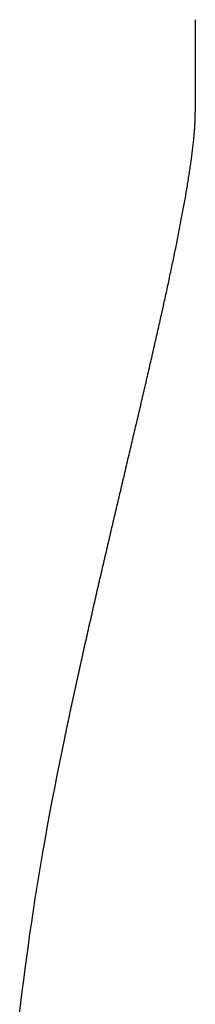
# Model space of a CAD drawing. Extents: x 987 to 2641, y 1244 to 2490.
# Tile 15 of 138: x 1200 to 1218, y 1930 to 2029. Entities that reach past the tile are written whole.
import ezdxf

# ---------------------------------------------------------------- set-up
doc = ezdxf.new("R2010")
doc.units = 0
doc.layers.add('KF_GRAVIS_8_RIGHT', color=7, linetype='CONTINUOUS')

# ---------------------------------------------------------------- blocks, each defined once
blk = doc.blocks.new('KF_GRAVIS_8_RIGHT')
at = {"layer": 'KF_GRAVIS_8_RIGHT'}
blk.add_line((115.2643, -116.6025), (115.2643, -125.9019), dxfattribs=at)
for points in [[(102.14, -188.731, 0), (102.187, -188.507, 0), (102.234, -188.282, 0), (102.282, -188.056, 0), (102.329, -187.831, 0), (102.377, -187.605, 0), (102.425, -187.379, 0), (102.473, -187.153, 0), (102.521, -186.927, 0), (102.569, -186.701, 0), (102.617, -186.474, 0), (102.666, -186.247, 0), (102.715, -186.02, 0), (102.763, -185.792, 0), (102.812, -185.565, 0), (102.861, -185.337, 0), (102.911, -185.109, 0), (102.96, -184.881, 0), (103.009, -184.653, 0), (103.059, -184.424, 0), (103.109, -184.196, 0), (103.159, -183.967, 0), (103.208, -183.738, 0), (103.259, -183.509, 0), (103.309, -183.28, 0), (103.359, -183.051, 0), (103.409, -182.821, 0), (103.46, -182.591, 0), (103.51, -182.362, 0), (103.561, -182.132, 0), (103.612, -181.902, 0), (103.663, -181.672, 0), (103.714, -181.442, 0), (103.765, -181.211, 0), (103.816, -180.981, 0), (103.867, -180.75, 0), (103.919, -180.52, 0), (103.97, -180.289, 0), (104.022, -180.058, 0), (104.073, -179.827, 0), (104.125, -179.597, 0), (104.177, -179.366, 0), (104.229, -179.135, 0), (104.281, -178.903, 0), (104.333, -178.672, 0), (104.385, -178.441, 0), (104.437, -178.21, 0), (104.49, -177.978, 0), (104.542, -177.747, 0), (104.594, -177.516, 0), (104.647, -177.284, 0), (104.699, -177.053, 0), (104.752, -176.822, 0), (104.805, -176.59, 0), (104.857, -176.359, 0), (104.91, -176.127, 0), (104.963, -175.896, 0), (105.016, -175.664, 0), (105.069, -175.433, 0), (105.122, -175.201, 0), (105.175, -174.97, 0), (105.228, -174.739, 0), (105.281, -174.507, 0), (105.334, -174.276, 0), (105.387, -174.045, 0), (105.441, -173.813, 0), (105.494, -173.582, 0), (105.547, -173.351, 0), (105.601, -173.12, 0), (105.654, -172.889, 0), (105.707, -172.658, 0), (105.761, -172.427, 0), (105.814, -172.196, 0), (105.868, -171.965, 0), (105.921, -171.735, 0), (105.975, -171.504, 0), (106.029, -171.274, 0), (106.082, -171.043, 0), (106.136, -170.813, 0), (106.189, -170.583, 0), (106.243, -170.353, 0), (106.297, -170.123, 0), (106.35, -169.893, 0), (106.404, -169.663, 0), (106.457, -169.434, 0), (106.511, -169.204, 0), (106.565, -168.975, 0), (106.618, -168.746, 0), (106.672, -168.517, 0), (106.726, -168.288, 0), (106.779, -168.059, 0), (106.833, -167.83, 0), (106.886, -167.602, 0), (106.94, -167.374, 0), (106.994, -167.146, 0), (107.047, -166.918, 0), (107.101, -166.69, 0), (107.154, -166.463, 0), (107.208, -166.235, 0), (107.261, -166.008, 0), (107.315, -165.781, 0), (107.368, -165.555, 0), (107.421, -165.328, 0), (107.475, -165.102, 0), (107.528, -164.876, 0), (107.581, -164.65, 0), (107.634, -164.424, 0), (107.687, -164.199, 0), (107.741, -163.974, 0), (107.794, -163.749, 0), (107.847, -163.524, 0), (107.9, -163.3, 0), (107.952, -163.075, 0), (108.005, -162.851, 0), (108.058, -162.628, 0), (108.111, -162.404, 0), (108.164, -162.181, 0), (108.216, -161.958, 0), (108.269, -161.736, 0), (108.321, -161.513, 0), (108.374, -161.291, 0), (108.426, -161.07, 0), (108.478, -160.848, 0), (108.53, -160.627, 0), (108.582, -160.406, 0), (108.634, -160.185, 0), (108.686, -159.965, 0), (108.738, -159.745, 0), (108.79, -159.526, 0), (108.842, -159.306, 0), (108.893, -159.087, 0), (108.945, -158.869, 0), (108.996, -158.65, 0), (109.048, -158.432, 0), (109.099, -158.215, 0), (109.15, -157.997, 0), (109.201, -157.78, 0), (109.252, -157.564, 0), (109.303, -157.347, 0), (109.354, -157.132, 0), (109.404, -156.916, 0), (109.455, -156.701, 0), (109.505, -156.486, 0), (109.556, -156.272, 0), (109.606, -156.058, 0), (109.656, -155.844, 0), (109.706, -155.631, 0), (109.756, -155.418, 0), (109.806, -155.205, 0), (109.855, -154.993, 0), (109.905, -154.782, 0), (109.954, -154.571, 0), (110.003, -154.36, 0), (110.052, -154.149, 0), (110.101, -153.939, 0), (110.15, -153.73, 0), (110.199, -153.521, 0), (110.247, -153.312, 0), (110.296, -153.104, 0), (110.344, -152.896, 0), (110.392, -152.689, 0), (110.44, -152.482, 0), (110.488, -152.275, 0), (110.536, -152.069, 0), (110.583, -151.864, 0), (110.631, -151.659, 0), (110.678, -151.454, 0), (110.725, -151.25, 0), (110.772, -151.047, 0), (110.819, -150.844, 0), (110.865, -150.641, 0), (110.912, -150.439, 0), (110.958, -150.237, 0), (111.004, -150.036, 0), (111.05, -149.835, 0), (111.096, -149.635, 0), (111.142, -149.436, 0), (111.187, -149.237, 0), (111.232, -149.038, 0), (111.277, -148.84, 0), (111.322, -148.643, 0), (111.367, -148.446, 0), (111.411, -148.249, 0), (111.456, -148.053, 0), (111.5, -147.858, 0), (111.544, -147.663, 0), (111.588, -147.469, 0), (111.631, -147.275, 0), (111.675, -147.082, 0), (111.718, -146.89, 0), (111.761, -146.698, 0), (111.804, -146.507, 0), (111.846, -146.316, 0), (111.888, -146.126, 0), (111.931, -145.936, 0), (111.973, -145.747, 0), (112.014, -145.559, 0), (112.056, -145.371, 0), (112.097, -145.184, 0), (112.138, -144.997, 0), (112.179, -144.81, 0), (112.22, -144.623, 0), (112.261, -144.436, 0), (112.302, -144.249, 0), (112.343, -144.062, 0), (112.384, -143.875, 0), (112.424, -143.688, 0), (112.465, -143.502, 0), (112.505, -143.315, 0), (112.546, -143.128, 0), (112.586, -142.941, 0), (112.626, -142.755, 0), (112.666, -142.568, 0), (112.706, -142.382, 0), (112.745, -142.195, 0), (112.785, -142.009, 0), (112.824, -141.823, 0), (112.864, -141.637, 0), (112.903, -141.452, 0), (112.942, -141.266, 0), (112.98, -141.081, 0), (113.019, -140.896, 0), (113.058, -140.711, 0), (113.096, -140.526, 0), (113.134, -140.342, 0), (113.172, -140.158, 0), (113.21, -139.974, 0), (113.247, -139.791, 0), (113.285, -139.607, 0), (113.322, -139.424, 0), (113.359, -139.242, 0), (113.396, -139.06, 0), (113.432, -138.878, 0), (113.468, -138.696, 0), (113.505, -138.515, 0), (113.54, -138.335, 0), (113.576, -138.154, 0), (113.611, -137.974, 0), (113.647, -137.795, 0), (113.682, -137.616, 0), (113.716, -137.438, 0), (113.751, -137.259, 0), (113.785, -137.082, 0), (113.819, -136.905, 0), (113.852, -136.728, 0), (113.886, -136.552, 0), (113.919, -136.377, 0), (113.951, -136.202, 0), (113.984, -136.028, 0), (114.016, -135.854, 0), (114.048, -135.681, 0), (114.08, -135.508, 0), (114.111, -135.336, 0), (114.142, -135.165, 0), (114.173, -134.994, 0), (114.203, -134.824, 0), (114.233, -134.655, 0), (114.263, -134.486, 0), (114.292, -134.319, 0), (114.321, -134.151, 0), (114.349, -133.985, 0), (114.378, -133.819, 0), (114.406, -133.654, 0), (114.433, -133.49, 0), (114.461, -133.326, 0), (114.487, -133.164, 0), (114.514, -133.002, 0), (114.54, -132.841, 0), (114.566, -132.68, 0), (114.591, -132.521, 0), (114.616, -132.363, 0), (114.641, -132.205, 0), (114.665, -132.048, 0), (114.688, -131.892, 0), (114.712, -131.737, 0), (114.735, -131.583, 0), (114.757, -131.43, 0), (114.779, -131.278, 0), (114.801, -131.127, 0), (114.822, -130.976, 0), (114.843, -130.827, 0), (114.863, -130.679, 0), (114.883, -130.532, 0), (114.902, -130.386, 0), (114.921, -130.24, 0), (114.94, -130.096, 0), (114.958, -129.953, 0), (114.976, -129.811, 0), (114.993, -129.67, 0), (115.009, -129.53, 0), (115.025, -129.392, 0), (115.041, -129.254, 0), (115.056, -129.118, 0), (115.071, -128.982, 0), (115.085, -128.848, 0), (115.099, -128.715, 0), (115.112, -128.583, 0), (115.124, -128.453, 0), (115.136, -128.323, 0), (115.148, -128.195, 0), (115.159, -128.068, 0), (115.17, -127.942, 0), (115.18, -127.818, 0), (115.189, -127.694, 0), (115.198, -127.572, 0), (115.206, -127.452, 0), (115.214, -127.332, 0), (115.222, -127.214, 0), (115.228, -127.097, 0), (115.234, -126.982, 0), (115.24, -126.867, 0), (115.245, -126.755, 0), (115.25, -126.643, 0), (115.253, -126.533, 0), (115.257, -126.424, 0), (115.259, -126.317, 0), (115.261, -126.211, 0), (115.263, -126.107, 0), (115.264, -126.004, 0), (115.264, -125.902, 0)], [(97.5625, -216.695, 0), (97.6938, -215.557, 0), (97.8309, -214.415, 0), (97.9736, -213.267, 0), (98.1222, -212.113, 0), (98.2766, -210.953, 0), (98.437, -209.787, 0), (98.6033, -208.614, 0), (98.7756, -207.434, 0), (98.9541, -206.248, 0), (99.1387, -205.054, 0), (99.3296, -203.852, 0), (99.5268, -202.642, 0), (99.7305, -201.425, 0), (99.9406, -200.199, 0), (100.157, -198.964, 0), (100.381, -197.72, 0), (100.611, -196.466, 0), (100.848, -195.203, 0), (101.092, -193.93, 0), (101.343, -192.647, 0), (101.601, -191.353, 0), (101.867, -190.048, 0), (102.14, -188.731, 0)]]:
    blk.add_polyline3d(points, dxfattribs=at)

msp = doc.modelspace()

# ---------------------------------------------------------------- block references
at = {"layer": 'KF_GRAVIS_8_RIGHT'}
msp.add_blockref('KF_GRAVIS_8_RIGHT', (1102.603, 2145.913), dxfattribs=at)

doc.saveas('drawing.dxf')
